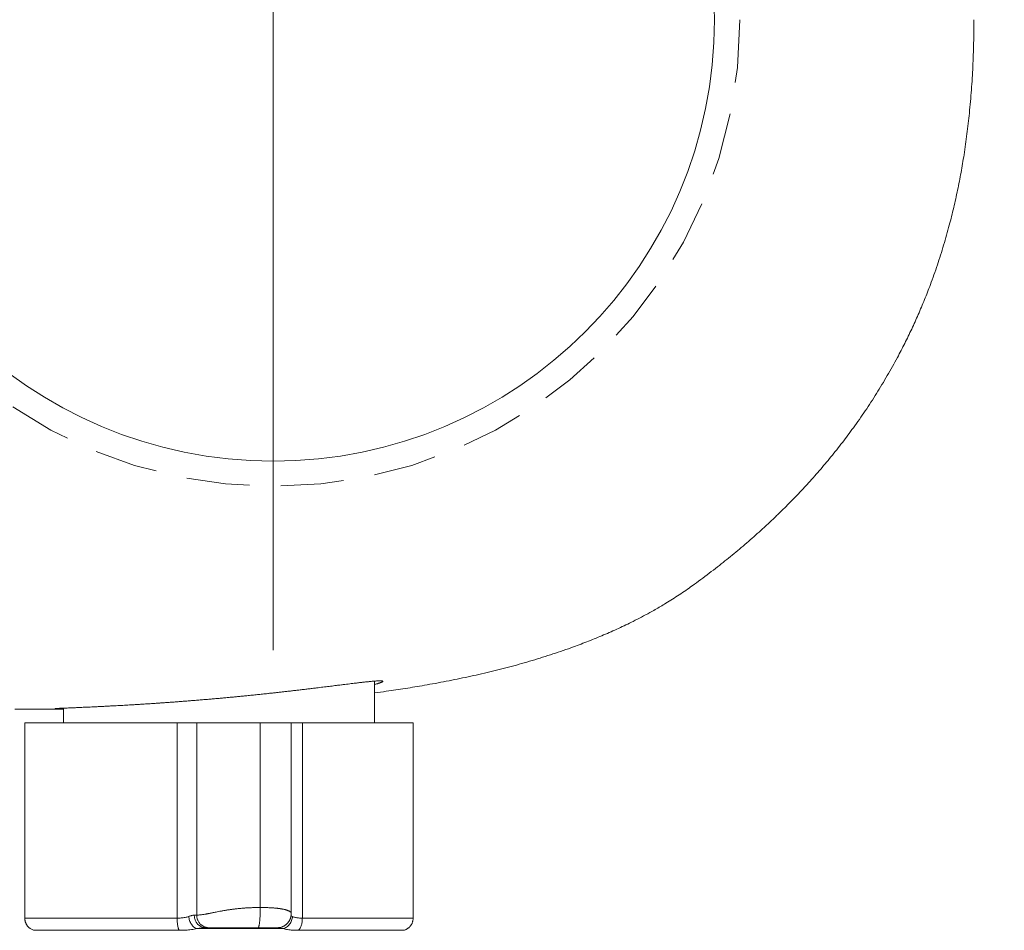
# Model space of a CAD drawing. Header units: millimetres. Extents: x -2074 to 12588, y -3630 to 101167.
# Tile 173 of 256: x 3032.15 to 3036.06, y 1578.62 to 1582.23. Entities that reach past the tile are written whole.
import ezdxf

# ---------------------------------------------------------------- set-up
doc = ezdxf.new("R2010")
doc.units = ezdxf.units.MM
doc.linetypes.add('HIDDEN', pattern=[0.375, 0.25, -0.125])
doc.layers.add('SelinAr_BUD_wymiary', color=7, linetype='Continuous', lineweight=18)
doc.layers.add('SelinAr_WYP_armatura', color=8, linetype='Continuous', lineweight=18)
doc.styles.add('style1', font='romans.shx', dxfattribs={"width": 0.6})
doc.dimstyles.new('ISO-25 Ania', dxfattribs={"dimtxt": 10, "dimasz": 5, "dimexe": 5, "dimexo": 0.625, "dimtad": 0, "dimrnd": 0.01, "dimtxsty": 'style1', "dimblk": 'ARCHTICK', "dimcen": 5, "dimdle": 5, "dimadec": 0, "dimazin": 0, "dimtfac": 1, "dimtmove": 0, "dimatfit": 3, "dimldrblk": 'ARCHTICK', "dimfxl": 0, "dimarcsym": 0})

# ---------------------------------------------------------------- blocks, each defined once
blk = doc.blocks.new('ORAS_ELECTRA')
for p, q in [((3.5617, 0.5549), (2.7874, 0.5549)), ((2.7874, 0.1156), (2.7874, 0.5549)), ((2.7874, 0.4019), (2.6221, 0.4019)), ((2.7874, 0.0717), (2.7874, 0.1156)), ((2.7874, 0.1156), (3.5617, 0.1156)), ((3.5426, 0.0716), (2.7874, 0.0716)), ((3.5426, 0.0716), (3.5426, 0.0716)), ((3.6034, 0.04), (3.6034, -0.3033)), ((3.5197, -0.0512), (2.7874, -0.0512)), ((2.7874, -0.3808), (2.7874, -0.3035)), ((2.7874, -0.3035), (3.5497, -0.3035)), ((2.7874, -0.9851), (2.7874, -0.3808)), ((3.5617, -0.3808), (2.7874, -0.3808)), ((2.7294, -0.832), (2.7874, -0.832)), ((2.7874, -0.9851), (3.5617, -0.9851))]:
    blk.add_line(p, q)
blk.add_lwpolyline([(-0.75, 0), (0.75, 0)])
at = {"color": 9, "linetype": 'HIDDEN'}
blk.add_circle((0, 0), 1.85, dxfattribs=at)
for points, knots in [([(2.6687, 0.4019), (2.6666, 0.4174), (2.6629, 0.4456), (2.6569, 0.4863), (2.6511, 0.5241), (2.6451, 0.5618), (2.6384, 0.6015), (2.631, 0.6429), (2.6228, 0.6863), (2.6142, 0.7295), (2.6051, 0.7727), (2.5955, 0.8158), (2.5855, 0.8586), (2.575, 0.901), (2.564, 0.9432), (2.5525, 0.9852), (2.5404, 1.0269), (2.5278, 1.0682), (2.5146, 1.1092), (2.5008, 1.15), (2.4876, 1.1872), (2.4752, 1.2207), (2.4636, 1.2507), (2.4516, 1.2806), (2.4392, 1.3103), (2.4264, 1.3399), (2.4131, 1.3693), (2.3994, 1.3986), (2.3845, 1.429), (2.3683, 1.4605), (2.3527, 1.4895), (2.3387, 1.5147), (2.3263, 1.5361), (2.3125, 1.5592), (2.2971, 1.5839), (2.28, 1.6101), (2.2625, 1.636), (2.2424, 1.6644), (2.2197, 1.6954), (2.1946, 1.7289), (2.17, 1.7608), (2.1459, 1.7913), (2.1224, 1.8203), (2.0986, 1.849), (2.0744, 1.8775), (2.0498, 1.9056), (2.0236, 1.9349), (1.9958, 1.9652), (1.9661, 1.9964), (1.936, 2.0272), (1.9054, 2.0576), (1.8742, 2.0875), (1.8443, 2.1153), (1.8157, 2.1411), (1.7885, 2.1651), (1.761, 2.1886), (1.733, 2.2117), (1.7048, 2.2345), (1.6762, 2.2569), (1.6472, 2.2789), (1.6167, 2.3014), (1.5845, 2.3243), (1.5507, 2.3476), (1.5164, 2.3703), (1.4818, 2.3925), (1.4467, 2.4141), (1.4111, 2.4351), (1.3753, 2.4556), (1.3419, 2.4738), (1.3111, 2.49), (1.2831, 2.5043), (1.2548, 2.5182), (1.2264, 2.5318), (1.1977, 2.545), (1.1687, 2.5579), (1.1395, 2.5704), (1.1098, 2.5826), (1.0801, 2.5945), (1.0473, 2.607), (1.0114, 2.6201), (0.9725, 2.6336), (0.9332, 2.6464), (0.8938, 2.6586), (0.8541, 2.6701), (0.8161, 2.6806), (0.7797, 2.6899), (0.7452, 2.6983), (0.7105, 2.7063), (0.6756, 2.7138), (0.6407, 2.7208), (0.6056, 2.7274), (0.5704, 2.7336), (0.5333, 2.7397), (0.4941, 2.7455), (0.4529, 2.7511), (0.4116, 2.7561), (0.3687, 2.7607), (0.3242, 2.765), (0.2781, 2.7687), (0.2319, 2.7718), (0.1856, 2.7743), (0.1392, 2.7762), (0.0928, 2.7775), (0.0464, 2.7784), (0.0155, 2.7785), (0, 2.7785)], [0, 0, 0, 0, 0.011884, 0.021541, 0.031198, 0.040858, 0.050517, 0.061658, 0.072798, 0.083938, 0.09509, 0.106242, 0.117393, 0.128399, 0.139405, 0.150419, 0.161432, 0.172305, 0.183178, 0.19406, 0.204942, 0.213072, 0.221203, 0.229333, 0.237463, 0.245619, 0.253775, 0.261931, 0.270086, 0.279443, 0.288799, 0.295047, 0.301296, 0.307544, 0.315447, 0.323352, 0.331258, 0.339161, 0.34974, 0.36032, 0.370899, 0.380327, 0.389756, 0.399185, 0.408626, 0.418068, 0.427509, 0.43839, 0.449271, 0.460152, 0.471056, 0.481961, 0.492865, 0.502019, 0.511174, 0.520329, 0.529483, 0.538667, 0.547851, 0.557036, 0.566219, 0.5766, 0.586982, 0.597364, 0.607745, 0.618173, 0.628604, 0.639034, 0.649463, 0.65742, 0.665378, 0.673335, 0.681305, 0.689275, 0.697245, 0.705338, 0.713432, 0.721531, 0.729629, 0.740047, 0.750464, 0.760882, 0.771325, 0.781768, 0.792212, 0.801205, 0.8102, 0.819195, 0.828189, 0.837207, 0.846227, 0.855246, 0.864265, 0.874765, 0.885266, 0.895775, 0.906283, 0.917982, 0.929681, 0.941381, 0.953079, 0.964809, 0.97654, 0.98827, 1, 1, 1, 1]), ([(3.61, 0.518), (3.6095, 0.5196), (3.6085, 0.5228), (3.6066, 0.5271), (3.6045, 0.531), (3.6024, 0.5341), (3.6005, 0.5365), (3.5989, 0.5384), (3.5974, 0.54), (3.596, 0.5414), (3.5944, 0.5428), (3.5923, 0.5445), (3.5896, 0.5465), (3.5864, 0.5485), (3.5825, 0.5505), (3.5781, 0.5523), (3.5731, 0.5537), (3.5675, 0.5547), (3.5637, 0.5549), (3.5617, 0.5549)], [0, 0, 0, 0, 0.078431, 0.1516011, 0.2186896, 0.2790502, 0.32217, 0.3604948, 0.3938979, 0.422293, 0.4507485, 0.4935938, 0.5444787, 0.6032665, 0.6696909, 0.7433181, 0.8235147, 0.9094301, 1, 1, 1, 1]), ([(3.5617, 0.1156), (3.5617, 0.1291), (3.5617, 0.156), (3.5617, 0.1948), (3.5617, 0.2323), (3.5617, 0.2683), (3.5617, 0.3025), (3.5617, 0.3351), (3.5617, 0.3657), (3.5617, 0.3943), (3.5617, 0.4209), (3.5617, 0.4452), (3.5617, 0.4673), (3.5617, 0.4871), (3.5617, 0.5045), (3.5617, 0.5194), (3.5617, 0.5317), (3.5617, 0.5415), (3.5617, 0.5488), (3.5617, 0.5532), (3.5617, 0.5552), (3.5617, 0.5548), (3.5617, 0.5547)], [0, 0, 0, 0, 0.051969, 0.103938, 0.155907, 0.207876, 0.259845, 0.311814, 0.363783, 0.415752, 0.467721, 0.51969, 0.571659, 0.623628, 0.675597, 0.727566, 0.779535, 0.831504, 0.883473, 0.935442, 0.987411, 1, 1, 1, 1]), ([(3.61, 0.5179), (3.61, 0.5179), (3.61, 0.5178), (3.61, 0.5162), (3.61, 0.5136), (3.61, 0.5098), (3.61, 0.5049), (3.61, 0.4989), (3.61, 0.4918), (3.61, 0.4836), (3.61, 0.4745), (3.61, 0.4644), (3.61, 0.4531), (3.61, 0.4408), (3.61, 0.4274), (3.61, 0.413), (3.61, 0.3976), (3.61, 0.3814), (3.61, 0.3644), (3.61, 0.3466), (3.61, 0.3279), (3.61, 0.3084), (3.61, 0.2879), (3.61, 0.2665), (3.61, 0.2444), (3.61, 0.2215), (3.61, 0.1982), (3.61, 0.1743), (3.61, 0.15), (3.61, 0.1252), (3.61, 0.1082), (3.61, 0.0997)], [0, 0, 0, 0, 0.030258, 0.064558, 0.099481, 0.134404, 0.169327, 0.204251, 0.239174, 0.273473, 0.307773, 0.342072, 0.376372, 0.411295, 0.446218, 0.481141, 0.516065, 0.550988, 0.585287, 0.619587, 0.653886, 0.688186, 0.723109, 0.758032, 0.792955, 0.827879, 0.862802, 0.897101, 0.931401, 0.9657, 1, 1, 1, 1]), ([(2.6354, 0.4019), (2.6351, 0.403), (2.6344, 0.4055), (2.6334, 0.4092), (2.6323, 0.413), (2.6313, 0.4165), (2.6303, 0.4198), (2.6292, 0.423), (2.6282, 0.4258), (2.6272, 0.4283), (2.6263, 0.4305), (2.6255, 0.4322), (2.6247, 0.4336), (2.6238, 0.4346), (2.623, 0.4351), (2.6224, 0.4348), (2.6219, 0.4339), (2.6215, 0.4324), (2.6212, 0.4304), (2.6211, 0.4282), (2.621, 0.4257), (2.621, 0.4228), (2.621, 0.4196), (2.6212, 0.4159), (2.6214, 0.4115), (2.6217, 0.4061), (2.6222, 0.3997), (2.6228, 0.3926), (2.6235, 0.3851), (2.6243, 0.3773), (2.6251, 0.3697), (2.6259, 0.3622), (2.6268, 0.3547), (2.6276, 0.3469), (2.6286, 0.3387), (2.6296, 0.3303), (2.6307, 0.3205), (2.6321, 0.3095), (2.6336, 0.297), (2.6352, 0.284), (2.6368, 0.2709), (2.6384, 0.2578), (2.64, 0.2454), (2.6415, 0.2333), (2.6429, 0.2216), (2.6444, 0.2096), (2.6459, 0.1973), (2.6475, 0.1848), (2.6492, 0.1707), (2.6511, 0.1551), (2.6532, 0.1377), (2.6553, 0.12), (2.6574, 0.1024), (2.6594, 0.0852), (2.6612, 0.0691), (2.663, 0.0537), (2.6647, 0.0389), (2.6663, 0.0239), (2.668, 0.0088), (2.6697, -0.0065), (2.6715, -0.0235), (2.6735, -0.0422), (2.6757, -0.0626), (2.6778, -0.0833), (2.6798, -0.1034), (2.6818, -0.123), (2.6835, -0.141), (2.6852, -0.1581), (2.6867, -0.1748), (2.6883, -0.1921), (2.69, -0.2101), (2.6916, -0.2281), (2.6932, -0.2466), (2.6948, -0.2655), (2.6965, -0.2849), (2.6981, -0.3043), (2.6996, -0.3235), (2.7011, -0.3425), (2.7025, -0.3603), (2.7038, -0.377), (2.7049, -0.3926), (2.7061, -0.4081), (2.7072, -0.4235), (2.7083, -0.4388), (2.7094, -0.4555), (2.7106, -0.4735), (2.7119, -0.4927), (2.7131, -0.5117), (2.7142, -0.5299), (2.7153, -0.5471), (2.7162, -0.5625), (2.717, -0.5769), (2.7178, -0.5901), (2.7185, -0.6032), (2.7192, -0.616), (2.7199, -0.6286), (2.7206, -0.6422), (2.7214, -0.6567), (2.7222, -0.6719), (2.7229, -0.6867), (2.7236, -0.7006), (2.7242, -0.7135), (2.7247, -0.7249), (2.7252, -0.7353), (2.7256, -0.7448), (2.726, -0.754), (2.7264, -0.7628), (2.7268, -0.7714), (2.7272, -0.7804), (2.7276, -0.7897), (2.728, -0.7993), (2.7283, -0.8082), (2.7287, -0.8163), (2.729, -0.8235), (2.7293, -0.8296), (2.7295, -0.835), (2.7297, -0.8396), (2.7299, -0.8439), (2.7301, -0.8478), (2.7303, -0.8513), (2.7305, -0.8547), (2.7307, -0.8579), (2.7308, -0.8607), (2.731, -0.8628), (2.7312, -0.8642), (2.7313, -0.865), (2.7314, -0.8651), (2.7315, -0.8648), (2.7316, -0.8641), (2.7317, -0.863), (2.7318, -0.8615), (2.7319, -0.8596), (2.7319, -0.857), (2.732, -0.8537), (2.7321, -0.8495), (2.7321, -0.8445), (2.7322, -0.8391), (2.7322, -0.8348), (2.7322, -0.8324), (2.7322, -0.832)], [0, 0, 0, 0, 0.0042792, 0.0099787, 0.0156781, 0.021404, 0.0271325, 0.0336812, 0.0402309, 0.0467796, 0.0533655, 0.0599525, 0.0665385, 0.075105, 0.0836716, 0.0922755, 0.1008795, 0.1086514, 0.1164303, 0.1228835, 0.1293378, 0.135791, 0.1422804, 0.1487709, 0.1552604, 0.1636998, 0.1721392, 0.1806144, 0.1890896, 0.1967438, 0.2044047, 0.2108416, 0.2172794, 0.2237163, 0.2301885, 0.2366616, 0.2431338, 0.2515487, 0.2599637, 0.2684131, 0.2768626, 0.2844923, 0.2921284, 0.2986405, 0.3051535, 0.3116655, 0.3182132, 0.3247618, 0.3313095, 0.3398225, 0.3483355, 0.3568835, 0.3654316, 0.3731504, 0.3808757, 0.3874612, 0.3940477, 0.4006332, 0.4072552, 0.4138782, 0.4205002, 0.4291111, 0.4377221, 0.4463692, 0.4550164, 0.4628257, 0.4706418, 0.477228, 0.4838183, 0.4911381, 0.498458, 0.5058002, 0.5131423, 0.5210725, 0.5290028, 0.5369615, 0.5449203, 0.5527456, 0.5605779, 0.5671458, 0.5737147, 0.5802826, 0.5868873, 0.593493, 0.6000978, 0.6086872, 0.6172766, 0.6259026, 0.6345286, 0.6423194, 0.650117, 0.6566572, 0.6631984, 0.6697386, 0.6763153, 0.682893, 0.6894697, 0.6980223, 0.7065749, 0.7151638, 0.7237526, 0.7315096, 0.7392733, 0.7458024, 0.7523325, 0.7588616, 0.765427, 0.7719935, 0.7785589, 0.7870967, 0.7956344, 0.8042082, 0.812782, 0.8205252, 0.8282751, 0.8348041, 0.841334, 0.847863, 0.8544283, 0.8609946, 0.8675599, 0.8760975, 0.884635, 0.8932085, 0.9017821, 0.909525, 0.9172746, 0.9238053, 0.930337, 0.9368677, 0.9434348, 0.9500028, 0.9565699, 0.9651097, 0.9736495, 0.9822254, 0.9908012, 0.9985463, 1, 1, 1, 1]), ([(3.5553, 0.0765), (3.556, 0.0782), (3.5573, 0.0817), (3.5589, 0.0876), (3.5602, 0.094), (3.5611, 0.1008), (3.5616, 0.108), (3.5617, 0.1131), (3.5617, 0.1156)], [0, 0, 0, 0, 0.1721607, 0.3417805, 0.5091093, 0.6744073, 0.8379446, 1, 1, 1, 1]), ([(3.61, 0.0997), (3.6092, 0.1008), (3.6076, 0.103), (3.6036, 0.106), (3.5985, 0.1088), (3.5923, 0.1113), (3.5852, 0.1132), (3.5775, 0.1146), (3.5696, 0.1154), (3.5643, 0.1155), (3.5617, 0.1156)], [0, 0, 0, 0, 0.1191402, 0.243165, 0.3706743, 0.5, 0.6293257, 0.756835, 0.8808598, 1, 1, 1, 1]), ([(3.61, 0.0997), (3.61, 0.0958), (3.6099, 0.088), (3.6093, 0.0769), (3.6084, 0.0665), (3.6071, 0.0568), (3.6055, 0.0478), (3.6041, 0.0426), (3.6034, 0.04)], [0, 0, 0, 0, 0.165911, 0.33128, 0.498335, 0.665401, 0.831978, 1, 1, 1, 1]), ([(2.7874, -0.0512), (2.7874, -0.0486), (2.7874, -0.0433), (2.7874, -0.0357), (2.7874, -0.0284), (2.7874, -0.0214), (2.7874, -0.0147), (2.7874, -0.0083), (2.7874, -0.0022), (2.7874, 0.0036), (2.7874, 0.0091), (2.7874, 0.0144), (2.7874, 0.0193), (2.7874, 0.024), (2.7874, 0.0284), (2.7874, 0.0328), (2.7874, 0.037), (2.7874, 0.0411), (2.7874, 0.0449), (2.7874, 0.0484), (2.7874, 0.0516), (2.7874, 0.0545), (2.7874, 0.0573), (2.7874, 0.0599), (2.7874, 0.0622), (2.7874, 0.0643), (2.7874, 0.0661), (2.7874, 0.0677), (2.7874, 0.0691), (2.7874, 0.0702), (2.7874, 0.071), (2.7874, 0.0715), (2.7874, 0.0716), (2.7874, 0.0716), (2.7874, 0.0716)], [0, 0, 0, 0, 0.019721, 0.03899, 0.057967, 0.076814, 0.095683, 0.114718, 0.134051, 0.153798, 0.17406, 0.194923, 0.216457, 0.238722, 0.261761, 0.285612, 0.313317, 0.342096, 0.371961, 0.402918, 0.434962, 0.468086, 0.502274, 0.541086, 0.581133, 0.622379, 0.664784, 0.708307, 0.762973, 0.819155, 0.87676, 0.935693, 0.995855, 1, 1, 1, 1]), ([(3.5197, -0.0512), (3.5197, -0.0486), (3.5197, -0.0435), (3.5199, -0.0359), (3.52, -0.0284), (3.5202, -0.0212), (3.5205, -0.0142), (3.5209, -0.0073), (3.5213, -0.0007), (3.5218, 0.0056), (3.5223, 0.0114), (3.5229, 0.0167), (3.5233, 0.0202), (3.5236, 0.0225), (3.5238, 0.0237), (3.5239, 0.0249), (3.5241, 0.0261), (3.5242, 0.0272), (3.5245, 0.0292), (3.525, 0.0321), (3.5257, 0.0358), (3.5264, 0.0395), (3.5272, 0.0433), (3.5281, 0.047), (3.529, 0.0503), (3.5299, 0.0533), (3.5308, 0.056), (3.5317, 0.0585), (3.5327, 0.0609), (3.5337, 0.063), (3.5349, 0.0653), (3.5362, 0.0673), (3.5377, 0.069), (3.539, 0.0702), (3.5402, 0.071), (3.5413, 0.0714), (3.5421, 0.0716), (3.5425, 0.0716), (3.5426, 0.0716)], [0, 0, 0, 0, 0.01917, 0.038292, 0.057502, 0.076956, 0.09682, 0.117269, 0.138479, 0.160625, 0.183871, 0.204366, 0.225833, 0.231627, 0.237495, 0.243437, 0.249456, 0.255552, 0.261727, 0.28189, 0.304533, 0.329846, 0.358036, 0.389317, 0.423917, 0.45358, 0.485546, 0.519924, 0.556824, 0.596349, 0.638597, 0.700325, 0.760775, 0.819502, 0.876112, 0.93026, 0.981648, 1, 1, 1, 1]), ([(3.5997, 0.0163), (3.5997, 0.0165), (3.5997, 0.017), (3.5997, 0.0179), (3.5997, 0.0187), (3.5996, 0.0195), (3.5996, 0.0202), (3.5996, 0.0209), (3.5995, 0.0214), (3.5995, 0.0219), (3.5994, 0.0223), (3.5994, 0.0227), (3.5993, 0.023), (3.5993, 0.0233), (3.5993, 0.0236), (3.5992, 0.024), (3.5991, 0.0244), (3.5991, 0.0249), (3.5989, 0.0258), (3.5987, 0.0272), (3.5981, 0.0298), (3.5972, 0.033), (3.5958, 0.0367), (3.5943, 0.0401), (3.5927, 0.0432), (3.5909, 0.0462), (3.5892, 0.0486), (3.5878, 0.0504), (3.5868, 0.0516), (3.586, 0.0525), (3.5853, 0.0533), (3.5845, 0.0541), (3.5835, 0.0551), (3.5823, 0.0563), (3.5805, 0.0579), (3.5783, 0.0597), (3.5758, 0.0615), (3.5733, 0.0632), (3.5709, 0.0645), (3.5686, 0.0657), (3.5666, 0.0666), (3.5648, 0.0674), (3.5631, 0.068), (3.5613, 0.0687), (3.5592, 0.0693), (3.5569, 0.0699), (3.5543, 0.0705), (3.5521, 0.0709), (3.5502, 0.0711), (3.5487, 0.0713), (3.547, 0.0715), (3.5449, 0.0716), (3.5435, 0.0716), (3.5427, 0.0716)], [0, 0, 0, 0, 0.041021, 0.077129, 0.108289, 0.134488, 0.155745, 0.166554, 0.175503, 0.182672, 0.188223, 0.190501, 0.192537, 0.19444, 0.19634, 0.198367, 0.203303, 0.208682, 0.214023, 0.226465, 0.24817, 0.285339, 0.314754, 0.343372, 0.372817, 0.40328, 0.434823, 0.453059, 0.467575, 0.478348, 0.486536, 0.495857, 0.510203, 0.526983, 0.546081, 0.579762, 0.61095, 0.639622, 0.668015, 0.693395, 0.715765, 0.735138, 0.75305, 0.773725, 0.797404, 0.824822, 0.855364, 0.888996, 0.905911, 0.923594, 0.944615, 0.9701, 1, 1, 1, 1]), ([(3.5528, 0.0707), (3.5531, 0.0713), (3.5538, 0.0731), (3.5547, 0.0751), (3.5553, 0.0765)], [0, 0, 0, 0, 0.333283, 1, 1, 1, 1]), ([(3.5553, 0.0765), (3.5579, 0.0762), (3.5633, 0.0754), (3.5713, 0.073), (3.5791, 0.0694), (3.5863, 0.0648), (3.5925, 0.0593), (3.5975, 0.0531), (3.6013, 0.0467), (3.6027, 0.0422), (3.6034, 0.04)], [0, 0, 0, 0, 0.118749, 0.242699, 0.370375, 0.5, 0.629625, 0.757301, 0.881251, 1, 1, 1, 1]), ([(3.6034, 0.04), (3.6029, 0.0371), (3.602, 0.0315), (3.6008, 0.0242), (3.5999, 0.0178), (3.5998, 0.0145), (3.5997, 0.0128)], [0, 0, 0, 0, 0.266792, 0.520964, 0.764581, 1, 1, 1, 1]), ([(3.5997, 0.0162), (3.5997, 0.016), (3.5997, 0.0157), (3.5997, 0.0147), (3.5997, 0.0133), (3.5997, 0.0115), (3.5997, 0.0093), (3.5997, 0.0068), (3.5997, 0.0038), (3.5997, 0.0008), (3.5997, -0.0021), (3.5997, -0.0048), (3.5997, -0.0077), (3.5997, -0.0107), (3.5997, -0.0139), (3.5997, -0.0173), (3.5997, -0.0209), (3.5997, -0.0247), (3.5997, -0.028), (3.5997, -0.0305), (3.5997, -0.0321), (3.5997, -0.0338), (3.5997, -0.0354), (3.5997, -0.0371), (3.5997, -0.0396), (3.5997, -0.0429), (3.5997, -0.0464), (3.5997, -0.0488), (3.5997, -0.0501), (3.5997, -0.0514), (3.5997, -0.0527), (3.5997, -0.054), (3.5997, -0.0553), (3.5997, -0.0563), (3.5997, -0.0571), (3.5997, -0.0576), (3.5997, -0.0582), (3.5997, -0.0591), (3.5997, -0.0598), (3.5997, -0.0603)], [0, 0, 0, 0, 0.076078, 0.15297, 0.227006, 0.298208, 0.366602, 0.432213, 0.495074, 0.555219, 0.594456, 0.632169, 0.668376, 0.703094, 0.736346, 0.768157, 0.800233, 0.830287, 0.858366, 0.86887, 0.879083, 0.889008, 0.898651, 0.908017, 0.917111, 0.938818, 0.957286, 0.962758, 0.967903, 0.972732, 0.977263, 0.981513, 0.985504, 0.989865, 0.991183, 0.992445, 0.993663, 0.996026, 1, 1, 1, 1]), ([(2.7874, -0.3035), (2.7874, -0.3017), (2.7874, -0.2982), (2.7874, -0.2926), (2.7874, -0.287), (2.7874, -0.2811), (2.7874, -0.275), (2.7874, -0.2687), (2.7874, -0.2626), (2.7874, -0.2568), (2.7874, -0.2513), (2.7874, -0.2456), (2.7874, -0.2398), (2.7874, -0.2337), (2.7874, -0.2275), (2.7874, -0.2213), (2.7874, -0.2152), (2.7874, -0.2092), (2.7874, -0.2031), (2.7874, -0.1968), (2.7874, -0.1903), (2.7874, -0.1841), (2.7874, -0.1782), (2.7874, -0.1726), (2.7874, -0.167), (2.7874, -0.1612), (2.7874, -0.1553), (2.7874, -0.1493), (2.7874, -0.1432), (2.7874, -0.137), (2.7874, -0.1307), (2.7874, -0.1242), (2.7874, -0.1176), (2.7874, -0.1108), (2.7874, -0.1039), (2.7874, -0.0969), (2.7874, -0.0896), (2.7874, -0.0823), (2.7874, -0.0747), (2.7874, -0.067), (2.7874, -0.0591), (2.7874, -0.0539), (2.7874, -0.0512)], [0, 0, 0, 0, 0.049887, 0.099698, 0.149297, 0.198547, 0.247314, 0.295466, 0.34287, 0.379507, 0.415541, 0.45091, 0.485556, 0.519419, 0.552445, 0.584578, 0.61163, 0.637943, 0.663488, 0.688238, 0.712168, 0.735259, 0.752802, 0.769811, 0.786283, 0.802217, 0.817617, 0.832489, 0.846477, 0.85999, 0.873048, 0.885678, 0.897914, 0.909797, 0.921379, 0.932718, 0.943882, 0.954949, 0.966002, 0.977133, 0.988433, 1, 1, 1, 1]), ([(3.5497, -0.3035), (3.5497, -0.3018), (3.5497, -0.2983), (3.5493, -0.2928), (3.5487, -0.2869), (3.5479, -0.2809), (3.547, -0.2747), (3.5462, -0.2701), (3.5457, -0.2672), (3.5455, -0.266), (3.5453, -0.2648), (3.5451, -0.2637), (3.5448, -0.2621), (3.5443, -0.2597), (3.5436, -0.2561), (3.5428, -0.2522), (3.5419, -0.2479), (3.5409, -0.2431), (3.5397, -0.2373), (3.5383, -0.2302), (3.5366, -0.2217), (3.535, -0.2134), (3.5336, -0.2059), (3.5325, -0.1997), (3.5314, -0.1935), (3.5304, -0.1875), (3.5295, -0.1816), (3.5286, -0.1759), (3.5278, -0.1702), (3.5271, -0.1647), (3.5263, -0.1594), (3.5256, -0.1538), (3.5251, -0.1496), (3.5248, -0.1469), (3.5248, -0.1461), (3.5247, -0.1454), (3.5246, -0.1446), (3.5245, -0.1438), (3.5242, -0.1409), (3.5237, -0.1359), (3.523, -0.1284), (3.5224, -0.1209), (3.5218, -0.1133), (3.5213, -0.1056), (3.5209, -0.0979), (3.5205, -0.0902), (3.5202, -0.0824), (3.52, -0.0746), (3.5199, -0.0668), (3.5197, -0.059), (3.5197, -0.0538), (3.5197, -0.0512)], [0, 0, 0, 0, 0.047929, 0.097632, 0.148959, 0.20173, 0.249192, 0.297439, 0.305998, 0.314574, 0.323166, 0.331729, 0.336957, 0.358592, 0.382731, 0.408606, 0.436117, 0.465151, 0.495573, 0.53725, 0.580638, 0.625264, 0.652229, 0.677298, 0.700547, 0.722056, 0.741908, 0.760187, 0.77698, 0.792763, 0.807157, 0.82025, 0.835675, 0.837547, 0.839386, 0.841193, 0.842966, 0.844708, 0.846419, 0.862519, 0.877721, 0.8921, 0.905742, 0.918737, 0.931183, 0.943183, 0.95484, 0.966256, 0.977529, 0.98875, 1, 1, 1, 1]), ([(3.5197, -0.0512), (3.5229, -0.0512), (3.5295, -0.0512), (3.5394, -0.0515), (3.5485, -0.0518), (3.5566, -0.0522), (3.5636, -0.0527), (3.5703, -0.0532), (3.5764, -0.0538), (3.5819, -0.0545), (3.5868, -0.0553), (3.5909, -0.0561), (3.5946, -0.057), (3.5975, -0.058), (3.5994, -0.0591), (3.5996, -0.0599), (3.5997, -0.0603)], [0, 0, 0, 0, 0.076805, 0.156939, 0.239951, 0.303775, 0.368607, 0.434128, 0.5, 0.565872, 0.631393, 0.696225, 0.760049, 0.843061, 0.923195, 1, 1, 1, 1]), ([(3.5997, -0.0603), (3.5997, -0.0606), (3.5997, -0.0612), (3.5997, -0.0619), (3.5997, -0.0627), (3.5997, -0.0635), (3.5997, -0.0643), (3.5997, -0.0648), (3.5997, -0.0656), (3.5997, -0.0667), (3.5997, -0.0681), (3.5997, -0.0696), (3.5997, -0.0713), (3.5997, -0.0732), (3.5997, -0.0753), (3.5997, -0.0777), (3.5997, -0.0802), (3.5997, -0.0827), (3.5997, -0.0862), (3.5997, -0.0906), (3.5997, -0.0958), (3.5997, -0.101), (3.5997, -0.1064), (3.5997, -0.1117), (3.5997, -0.1176), (3.5997, -0.124), (3.5997, -0.1307), (3.5997, -0.1374), (3.5997, -0.1441), (3.5997, -0.1512), (3.5997, -0.1587), (3.5997, -0.1666), (3.5997, -0.1742), (3.5997, -0.1818), (3.5997, -0.1891), (3.5997, -0.1962), (3.5997, -0.2032), (3.5997, -0.2098), (3.5997, -0.217), (3.5997, -0.2246), (3.5997, -0.2326), (3.5997, -0.2402), (3.5997, -0.2474), (3.5997, -0.2519), (3.5997, -0.2541)], [0, 0, 0, 0, 0.001701, 0.002985, 0.003853, 0.006141, 0.006983, 0.007871, 0.008809, 0.011147, 0.013741, 0.016608, 0.01976, 0.023207, 0.027986, 0.033081, 0.038503, 0.044262, 0.050366, 0.063113, 0.076757, 0.091334, 0.106873, 0.123398, 0.140929, 0.164183, 0.188733, 0.214605, 0.241819, 0.270395, 0.30684, 0.344941, 0.384718, 0.426192, 0.469379, 0.513475, 0.55925, 0.606715, 0.65169, 0.717432, 0.785117, 0.854763, 0.926386, 1, 1, 1, 1]), ([(3.5497, -0.3035), (3.5517, -0.3034), (3.5558, -0.3033), (3.562, -0.3021), (3.5677, -0.3003), (3.5728, -0.2981), (3.5772, -0.2955), (3.5813, -0.2925), (3.5851, -0.2891), (3.5886, -0.2853), (3.5916, -0.2812), (3.5942, -0.2769), (3.5965, -0.2719), (3.5983, -0.2663), (3.5995, -0.2601), (3.5997, -0.2561), (3.5997, -0.2541)], [0, 0, 0, 0, 0.076805, 0.156939, 0.239951, 0.303775, 0.368607, 0.434128, 0.5, 0.565872, 0.631393, 0.696225, 0.760049, 0.843061, 0.923195, 1, 1, 1, 1]), ([(3.5997, -0.2684), (3.5997, -0.2702), (3.5995, -0.2739), (3.5983, -0.2794), (3.5965, -0.2845), (3.5942, -0.289), (3.5916, -0.2929), (3.5886, -0.2966), (3.5851, -0.3), (3.5813, -0.3031), (3.5772, -0.3058), (3.5728, -0.3081), (3.5677, -0.3102), (3.562, -0.3118), (3.5558, -0.3129), (3.5517, -0.313), (3.5497, -0.313)], [0, 0, 0, 0, 0.076805, 0.156939, 0.239951, 0.303775, 0.368607, 0.434128, 0.5, 0.565872, 0.631393, 0.696225, 0.760049, 0.843061, 0.923195, 1, 1, 1, 1]), ([(3.5997, -0.2541), (3.5997, -0.2548), (3.5997, -0.2562), (3.5997, -0.2594), (3.5997, -0.2633), (3.5997, -0.2667), (3.5997, -0.2684)], [0, 0, 0, 0, 0.250764, 0.5, 0.749236, 1, 1, 1, 1]), ([(3.5997, -0.2684), (3.5998, -0.2707), (3.5999, -0.2755), (3.6008, -0.2838), (3.602, -0.2931), (3.6029, -0.2998), (3.6034, -0.3033)], [0, 0, 0, 0, 0.235419, 0.479036, 0.733208, 1, 1, 1, 1]), ([(3.6034, -0.3033), (3.6027, -0.3051), (3.6013, -0.3088), (3.5975, -0.3143), (3.5925, -0.3195), (3.5863, -0.3243), (3.5791, -0.3284), (3.5713, -0.3317), (3.5633, -0.334), (3.5579, -0.3349), (3.5553, -0.3353)], [0, 0, 0, 0, 0.118749, 0.242699, 0.370375, 0.5, 0.629625, 0.757301, 0.881251, 1, 1, 1, 1]), ([(3.6034, -0.3033), (3.6041, -0.3066), (3.6055, -0.3133), (3.6071, -0.3242), (3.6084, -0.3357), (3.6093, -0.3476), (3.6099, -0.3601), (3.61, -0.3686), (3.61, -0.3728)], [0, 0, 0, 0, 0.167999, 0.334577, 0.501664, 0.668698, 0.834066, 1, 1, 1, 1]), ([(3.5553, -0.3353), (3.5547, -0.3335), (3.5536, -0.33), (3.5522, -0.3255), (3.551, -0.321), (3.55, -0.3168), (3.5498, -0.3142), (3.5497, -0.313)], [0, 0, 0, 0, 0.2023635, 0.3901898, 0.5636404, 0.7972661, 1, 1, 1, 1]), ([(3.5617, -0.3808), (3.5617, -0.3781), (3.5616, -0.3725), (3.5611, -0.3645), (3.5602, -0.3567), (3.5589, -0.3491), (3.5573, -0.3419), (3.556, -0.3375), (3.5553, -0.3353)], [0, 0, 0, 0, 0.162055, 0.325593, 0.490891, 0.658219, 0.827839, 1, 1, 1, 1]), ([(3.61, -0.3728), (3.6092, -0.3734), (3.6076, -0.3745), (3.6036, -0.376), (3.5985, -0.3774), (3.5923, -0.3786), (3.5852, -0.3796), (3.5775, -0.3803), (3.5696, -0.3807), (3.5643, -0.3808), (3.5617, -0.3808)], [0, 0, 0, 0, 0.11914, 0.243165, 0.370674, 0.5, 0.629326, 0.756835, 0.88086, 1, 1, 1, 1]), ([(3.5617, -0.9849), (3.5617, -0.985), (3.5617, -0.9854), (3.5617, -0.9837), (3.5617, -0.9796), (3.5617, -0.9727), (3.5617, -0.9632), (3.5617, -0.9512), (3.5617, -0.9366), (3.5617, -0.9195), (3.5617, -0.9001), (3.5617, -0.8783), (3.5617, -0.8542), (3.5617, -0.8279), (3.5617, -0.7995), (3.5617, -0.7691), (3.5617, -0.7369), (3.5617, -0.7028), (3.5617, -0.667), (3.5617, -0.6297), (3.5617, -0.591), (3.5617, -0.551), (3.5617, -0.5099), (3.5617, -0.4677), (3.5617, -0.4247), (3.5617, -0.3954), (3.5617, -0.3808)], [0, 0, 0, 0, 0.005033, 0.048292, 0.091552, 0.134811, 0.17807, 0.22133, 0.264589, 0.307849, 0.351108, 0.394368, 0.437627, 0.480887, 0.524146, 0.567405, 0.610665, 0.653924, 0.697184, 0.740443, 0.783703, 0.826962, 0.870222, 0.913481, 0.956741, 1, 1, 1, 1]), ([(3.61, -0.3728), (3.61, -0.3822), (3.61, -0.401), (3.61, -0.4287), (3.61, -0.4561), (3.61, -0.4832), (3.61, -0.5097), (3.61, -0.5356), (3.61, -0.5608), (3.61, -0.5855), (3.61, -0.6099), (3.61, -0.6337), (3.61, -0.6571), (3.61, -0.6798), (3.61, -0.7017), (3.61, -0.7228), (3.61, -0.743), (3.61, -0.7623), (3.61, -0.7807), (3.61, -0.7984), (3.61, -0.8154), (3.61, -0.8315), (3.61, -0.8466), (3.61, -0.8608), (3.61, -0.8739), (3.61, -0.8859), (3.61, -0.8968), (3.61, -0.9067), (3.61, -0.9157), (3.61, -0.9236), (3.61, -0.9305), (3.61, -0.9362), (3.61, -0.9409), (3.61, -0.9444), (3.61, -0.9468), (3.61, -0.948), (3.61, -0.948), (3.61, -0.948)], [0, 0, 0, 0, 0.02907, 0.058141, 0.087211, 0.116281, 0.145352, 0.173903, 0.202454, 0.231005, 0.259557, 0.288627, 0.317697, 0.346768, 0.375838, 0.404908, 0.433459, 0.462011, 0.490562, 0.519113, 0.548184, 0.577254, 0.606324, 0.635395, 0.664465, 0.693016, 0.721567, 0.750119, 0.77867, 0.80774, 0.836811, 0.865881, 0.894951, 0.924021, 0.952573, 0.981124, 1, 1, 1, 1]), ([(2.7328, -1.0252), (2.7328, -1.0236), (2.7328, -1.0209), (2.7328, -1.0172), (2.7329, -1.0144), (2.7329, -1.0119), (2.7329, -1.0095), (2.7329, -1.0073), (2.7329, -1.0053), (2.7329, -1.0034), (2.733, -1.0014), (2.733, -0.9992), (2.733, -0.9967), (2.733, -0.9934), (2.733, -0.9892), (2.7331, -0.9843), (2.7331, -0.98), (2.7331, -0.9766), (2.7331, -0.9742), (2.7331, -0.972), (2.7331, -0.9701), (2.7332, -0.9684), (2.7332, -0.9667), (2.7332, -0.9649), (2.7332, -0.9629), (2.7332, -0.9607), (2.7332, -0.9585), (2.7332, -0.9562), (2.7332, -0.9538), (2.7332, -0.9514), (2.7332, -0.9489), (2.7333, -0.9463), (2.7333, -0.9428), (2.7333, -0.9385), (2.7333, -0.9339), (2.7333, -0.93), (2.7333, -0.9268), (2.7333, -0.9239), (2.7333, -0.9212), (2.7334, -0.9186), (2.7334, -0.9161), (2.7334, -0.9138), (2.7334, -0.9114), (2.7334, -0.9088), (2.7334, -0.9059), (2.7334, -0.9028), (2.7334, -0.8997), (2.7334, -0.8968), (2.7334, -0.8941), (2.7334, -0.8915), (2.7334, -0.8891), (2.7334, -0.887), (2.7334, -0.8852), (2.7334, -0.8831), (2.7334, -0.8806), (2.7334, -0.8777), (2.7334, -0.8753), (2.7334, -0.8733), (2.7334, -0.8716), (2.7334, -0.8697), (2.7334, -0.8676), (2.7334, -0.8653), (2.7334, -0.8629), (2.7334, -0.8604), (2.7334, -0.8576), (2.7334, -0.8544), (2.7334, -0.8511), (2.7334, -0.8481), (2.7334, -0.8456), (2.7334, -0.8434), (2.7334, -0.8413), (2.7334, -0.8392), (2.7334, -0.837), (2.7334, -0.8346), (2.7334, -0.8329), (2.7334, -0.832)], [0, 0, 0, 0, 0.025346, 0.041514, 0.055857, 0.06875, 0.08098, 0.092572, 0.102123, 0.112108, 0.12253, 0.133537, 0.146021, 0.160132, 0.184501, 0.210263, 0.236236, 0.250249, 0.263083, 0.274263, 0.283805, 0.292587, 0.301103, 0.309352, 0.320331, 0.331606, 0.343364, 0.355775, 0.366984, 0.379486, 0.392895, 0.406407, 0.419997, 0.446769, 0.473511, 0.49133, 0.507531, 0.522448, 0.536266, 0.54984, 0.563598, 0.574662, 0.586898, 0.600495, 0.615341, 0.631272, 0.648204, 0.662699, 0.676923, 0.690761, 0.703171, 0.713907, 0.72309, 0.731765, 0.746959, 0.761608, 0.777025, 0.784694, 0.793131, 0.802937, 0.814112, 0.826455, 0.839046, 0.851769, 0.864615, 0.883765, 0.901031, 0.916411, 0.929903, 0.940738, 0.951503, 0.96226, 0.973257, 0.985821, 1, 1, 1, 1]), ([(3.5617, -0.985), (3.5634, -0.985), (3.5667, -0.9849), (3.5715, -0.9842), (3.5757, -0.9831), (3.5792, -0.9819), (3.5821, -0.9807), (3.5843, -0.9797), (3.5863, -0.9786), (3.5879, -0.9776), (3.5898, -0.9765), (3.5919, -0.9749), (3.5945, -0.9728), (3.5973, -0.9702), (3.6003, -0.967), (3.6032, -0.9632), (3.6059, -0.9587), (3.6083, -0.9537), (3.6094, -0.95), (3.61, -0.9481)], [0, 0, 0, 0, 0.07845, 0.151634, 0.218731, 0.279096, 0.322217, 0.36054, 0.39394, 0.422331, 0.450782, 0.49362, 0.544498, 0.60328, 0.669699, 0.743322, 0.823516, 0.90943, 1, 1, 1, 1])]:
    blk.add_open_spline(points, degree=3, knots=knots)
blk.add_open_spline([(3.5497, -0.313), (3.5497, -0.3116), (3.5497, -0.3086), (3.5497, -0.3054), (3.5497, -0.3042), (3.5497, -0.3035)], degree=3)
blk = doc.blocks.new('Umywalka KOŁO_bez barier')
blk.add_lwpolyline([(2.5086, -6.4968), (-2.4914, -6.4968)])
at = {"linetype": 'Continuous'}
blk.add_circle((0.0086, -6.4968), 1.75, dxfattribs=at)
blk.add_blockref('ORAS_ELECTRA', (0.0086, -6.4968))
blk = doc.blocks.new('_ArchTick')
at = {"color": 0, "linetype": 'ByBlock', "const_width": 0.15}
blk.add_lwpolyline([(-0.5, -0.5), (0.5, 0.5)], dxfattribs=at)
blk = doc.blocks.new('*D786')
at = {"layer": 'Defpoints', "color": 0}
for p in [(3039.6566, 1750.2412), (3039.6566, 1710.2412), (2937.1566, 1522.2412)]:
    blk.add_point(p, dxfattribs=at)
at = {"layer": 'SelinAr_BUD_wymiary', "color": 0, "lineweight": -2}
for p, q in [((3039.6566, 1720.2412), (3039.6566, 1705.2412)), ((2937.1566, 1700.2412), (2937.1566, 1715.2412)), ((2932.1566, 1710.2412), (2976.2102, 1710.2412)), ((3044.6566, 1710.2412), (3000.603, 1710.2412))]:
    blk.add_line(p, q, dxfattribs=at)
at = {"layer": 'SelinAr_BUD_wymiary', "color": 0, "lineweight": -2, "xscale": 5, "yscale": 5, "zscale": 5, "rotation": 180}
blk.add_blockref('_ArchTick', (2937.1566, 1710.2412), dxfattribs=at)
at = {"layer": 'SelinAr_BUD_wymiary', "color": 0, "lineweight": -2, "xscale": 5, "yscale": 5, "zscale": 5}
blk.add_blockref('_ArchTick', (3039.6566, 1710.2412), dxfattribs=at)
at = {"layer": 'SelinAr_BUD_wymiary', "color": 0, "insert": (2988.4066, 1710.2412), "char_height": 10, "attachment_point": 5, "style": 'style1'}
blk.add_mtext('102,5', dxfattribs=at)

msp = doc.modelspace()

# ---------------------------------------------------------------- block references
at = {"layer": 'SelinAr_WYP_armatura', "color": 211, "linetype": 'Continuous', "lineweight": 13, "rotation": 270}
msp.add_blockref('Umywalka KOŁO_bez barier', (3039.6566, 1582.2412), dxfattribs=at)

# ---------------------------------------------------------------- dimensions: what is measured, and where the dimension line sits
at = {"layer": 'SelinAr_BUD_wymiary'}
dim = msp.add_linear_dim(base=(3039.6566, 1710.2412), p1=(2937.1566, 1522.2412), p2=(3039.6566, 1750.2412), dimstyle='ISO-25 Ania', override={"dimtmove": 1, "dimfxl": 10, "dimarcsym": 2}, dxfattribs=at)
dim.commit()
dim.dimension.update_dxf_attribs({"geometry": '*D786', "text_midpoint": (2988.4066, 1710.2412)})

doc.saveas('drawing.dxf')
